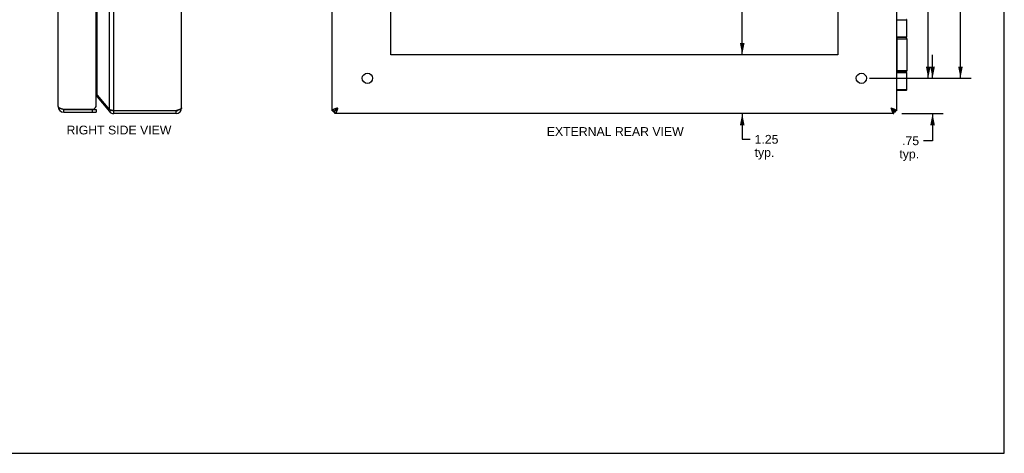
# Model space of a CAD drawing. Header units: inches. Extents: x 0 to 42.3, y 0 to 27.4.
# Tile 10 of 13: x 21.4 to 42.3, y 0 to 9.2. Entities that reach past the tile are written whole.
import ezdxf

# ---------------------------------------------------------------- set-up
doc = ezdxf.new("R2010")
doc.units = ezdxf.units.IN
doc.header["$LTSCALE"] = 2.325389
doc.header["$MEASUREMENT"] = 0
doc.layers.get('0').update_dxf_attribs({"linetype": 'CONTINUOUS'})
doc.layers.add('02___PRT_ALL_AXES', color=7, linetype='CONTINUOUS')
doc.layers.add('DIMENSIONS', color=7, linetype='CONTINUOUS')
doc.styles.get("Standard").update_dxf_attribs({"font": 'arial.ttf'})
doc.dimstyles.new('DIMSTYLE_1', dxfattribs={"dimtxt": 0.186528, "dimasz": 0.248705, "dimexe": 0.09, "dimexo": 0.07, "dimgap": 0.0375, "dimtad": 0, "dimtih": 1, "dimtoh": 1, "dimzin": 4, "dimdsep": 46, "dimtxsty": 'Standard', "dimblk": '_FILLED', "dimblk1": '_FILLED', "dimblk2": '_FILLED', "dimcen": 0.09, "dimazin": 1, "dimtfac": 1, "dimtofl": 0, "dimtmove": 0, "dimatfit": 3, "dimldrblk": '_FILLED', "dimfxl": 0, "dimtolj": 1, "dimtzin": 4, "dimarcsym": 0})

# ---------------------------------------------------------------- blocks, each defined once
blk = doc.blocks.new('_FILLED')
at = {"color": 0, "linetype": 'ByBlock'}
blk.add_solid([(0, 0), (-1, 0.2), (-1, -0.2)], dxfattribs=at)
blk = doc.blocks.new('*D3')
at = {"layer": 'DIMENSIONS', "color": 2, "linetype": 'Continuous'}
for p, q in [((39.415, 19.46), (41.572, 19.46)), ((41.348, 19.46), (41.348, 14.024)), ((41.348, 7.96), (41.348, 13.651)), ((39.524, 7.96), (41.572, 7.96))]:
    blk.add_line(p, q, dxfattribs=at)
at = {"layer": 'DIMENSIONS', "color": 2, "linetype": 'Continuous', "xscale": 0.2487046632, "yscale": 0.2487046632, "zscale": 0.2487046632}
for p, rotation in [((41.348, 19.46), 90), ((41.348, 7.96), 270)]:
    blk.add_blockref('_FILLED', p, dxfattribs=dict(at, rotation=rotation))
at = {"layer": 'DIMENSIONS', "color": 2, "linetype": 'Continuous', "insert": (41.348, 13.931), "char_height": 0.1865, "width": 0.65181, "attachment_point": 2, "line_spacing_factor": 0.9}
blk.add_mtext('11.50', dxfattribs=at)
blk = doc.blocks.new('*D4')
at = {"layer": 'DIMENSIONS', "color": 2, "linetype": 'Continuous'}
for p, q in [((40.755, 7.96), (40.755, 8.457)), ((39.415, 7.96), (40.979, 7.96)), ((40.105, 7.21), (40.979, 7.21)), ((40.755, 7.21), (40.755, 6.633)), ((40.755, 6.633), (40.562, 6.633))]:
    blk.add_line(p, q, dxfattribs=at)
at = {"layer": 'DIMENSIONS', "color": 2, "linetype": 'Continuous', "xscale": 0.2487046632, "yscale": 0.2487046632, "zscale": 0.2487046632}
for p, rotation in [((40.755, 7.96), 270), ((40.755, 7.21), 90)]:
    blk.add_blockref('_FILLED', p, dxfattribs=dict(at, rotation=rotation))
at = {"layer": 'DIMENSIONS', "color": 2, "linetype": 'Continuous', "insert": (40.469, 6.727), "char_height": 0.1865, "width": 0.41952, "attachment_point": 3, "line_spacing_factor": 0.9}
blk.add_mtext('.75\\Ptyp.', dxfattribs=at)
blk = doc.blocks.new('*D10')
at = {"layer": 'DIMENSIONS', "color": 2, "linetype": 'Continuous'}
for p, q in [((39.415, 13.71), (40.887, 13.71)), ((40.663, 13.71), (40.663, 11.021)), ((40.663, 7.96), (40.663, 10.648)), ((39.415, 7.96), (40.887, 7.96))]:
    blk.add_line(p, q, dxfattribs=at)
at = {"layer": 'DIMENSIONS', "color": 2, "linetype": 'Continuous', "xscale": 0.2487046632, "yscale": 0.2487046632, "zscale": 0.2487046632}
for p, rotation in [((40.663, 13.71), 90), ((40.663, 7.96), 270)]:
    blk.add_blockref('_FILLED', p, dxfattribs=dict(at, rotation=rotation))
at = {"layer": 'DIMENSIONS', "color": 2, "linetype": 'Continuous', "insert": (40.663, 10.928), "char_height": 0.1865, "width": 0.50689, "attachment_point": 2, "line_spacing_factor": 0.9}
blk.add_mtext('5.75', dxfattribs=at)
blk = doc.blocks.new('*D13')
at = {"layer": 'DIMENSIONS', "color": 2, "linetype": 'Continuous'}
for p, q in [((36.709, 18.96), (36.709, 13.896)), ((36.709, 8.46), (36.709, 12.964))]:
    blk.add_line(p, q, dxfattribs=at)
at = {"layer": 'DIMENSIONS', "color": 2, "linetype": 'Continuous', "xscale": 0.2487046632, "yscale": 0.2487046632, "zscale": 0.2487046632}
for p, rotation in [((36.709, 18.96), 90), ((36.709, 8.46), 270)]:
    blk.add_blockref('_FILLED', p, dxfattribs=dict(at, rotation=rotation))
at = {"layer": 'DIMENSIONS', "color": 2, "linetype": 'Continuous', "insert": (36.709, 13.803), "char_height": 0.1865, "width": 1.19961, "attachment_point": 2, "line_spacing_factor": 0.9}
blk.add_mtext('10.50\\PBACK\\POPENING', dxfattribs=at)
blk = doc.blocks.new('*D14')
at = {"layer": 'DIMENSIONS', "color": 2, "linetype": 'Continuous'}
for p, q in [((36.709, 8.46), (36.709, 8.957)), ((36.709, 7.21), (36.709, 6.665)), ((36.709, 6.665), (36.878, 6.665))]:
    blk.add_line(p, q, dxfattribs=at)
at = {"layer": 'DIMENSIONS', "color": 2, "linetype": 'Continuous', "xscale": 0.2487046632, "yscale": 0.2487046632, "zscale": 0.2487046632}
for p, rotation in [((36.709, 8.46), 270), ((36.709, 7.21), 90)]:
    blk.add_blockref('_FILLED', p, dxfattribs=dict(at, rotation=rotation))
at = {"layer": 'DIMENSIONS', "color": 2, "linetype": 'Continuous', "insert": (36.972, 6.758), "char_height": 0.1865, "width": 0.50689, "attachment_point": 1, "line_spacing_factor": 0.9}
blk.add_mtext('1.25\\Ptyp.', dxfattribs=at)

msp = doc.modelspace()

# ---------------------------------------------------------------- linework, layer by layer
at = {"color": 7, "linetype": 'Continuous'}
for p, q in [((42.2798, 0), (42.2798, 27.3575)), ((40.2113, 9.1969), (39.991, 9.1969)), ((40.2113, 8.8349), (39.991, 8.8349)), ((39.991, 8.8299), (40.1813, 8.8299)), ((39.991, 8.7999), (40.2113, 8.7999)), ((39.996, 8.1199), (39.996, 8.7999)), ((39.9964, 8.7999), (39.9964, 8.1199)), ((40.0074, 8.8299), (40.0069, 8.8299)), ((40.2113, 8.1199), (39.991, 8.1199)), ((40.1813, 8.0899), (39.991, 8.0899)), ((39.991, 8.0849), (40.2113, 8.0849)), ((40.0074, 8.0899), (40.0069, 8.0899)), ((22.9942, 7.5661), (23.0132, 7.5821)), ((39.991, 7.7229), (40.2113, 7.7229)), ((39.991, 7.7099), (40.1983, 7.7099)), ((28.111, 7.3299), (28.0724, 7.2913)), ((39.9095, 7.2913), (39.871, 7.3299)), ((22.2875, 7.2999), (22.9775, 7.2999)), ((22.2875, 7.2399), (22.2875, 7.2999)), ((22.8875, 7.2999), (22.8875, 7.2399)), ((22.9775, 7.2999), (22.9775, 7.2399)), ((23.2571, 7.2528), (23.292, 7.2821)), ((23.349, 7.2099), (23.349, 7.2699)), ((24.6731, 7.2099), (24.6731, 7.2699)), ((27.991, 7.2699), (28.051, 7.2699)), ((28.0215, 7.2699), (28.0215, 7.2399)), ((28.051, 7.2099), (28.051, 7.2699)), ((28.0724, 7.2913), (28.0724, 7.3032)), ((28.0843, 7.2913), (28.0724, 7.2913)), ((39.9095, 7.2913), (39.8976, 7.2913)), ((39.9095, 7.3032), (39.9095, 7.2913)), ((39.991, 7.2699), (39.931, 7.2699)), ((39.931, 7.2099), (39.931, 7.2699)), ((39.9615, 7.2699), (39.9615, 7.2399)), ((0, 0), (42.2798, 0))]:
    msp.add_line(p, q, dxfattribs=at)
at = {"color": 3, "linetype": 'Continuous'}
for p, q in [((23.2571, 7.2913), (23.2571, 20.1285)), ((23.349, 7.2699), (23.349, 20.1499)), ((27.991, 7.2699), (27.991, 20.1499)), ((39.991, 20.1499), (39.991, 7.2699)), ((22.1675, 7.3599), (22.1675, 20.0599)), ((22.9775, 7.3899), (22.9775, 20.0299)), ((24.7931, 7.3299), (24.7931, 20.0899)), ((22.9942, 7.6047), (22.9942, 19.8151)), ((22.9942, 7.6047), (23.2571, 7.2913)), ((22.9942, 7.5661), (23.2571, 7.2528)), ((22.2719, 7.3049), (22.9171, 7.3049)), ((22.2875, 7.2399), (22.9775, 7.2399)), ((24.6731, 7.2699), (23.349, 7.2699)), ((24.6731, 7.2099), (23.349, 7.2099)), ((28.051, 7.2399), (28.0215, 7.2399)), ((39.931, 7.2099), (28.051, 7.2099)), ((39.9615, 7.2399), (39.931, 7.2399))]:
    msp.add_line(p, q, dxfattribs=at)
at = {"color": 7, "linetype": 'Continuous'}
for points in [[(40.007, 8.8299), (40.0066, 8.8299), (40.0061, 8.8298), (40.0057, 8.8297), (40.0053, 8.8296), (40.0049, 8.8294), (40.0045, 8.8291), (40.0041, 8.8289), (40.0037, 8.8286), (40.0033, 8.8282), (40.003, 8.8278), (40.0026, 8.8274), (40.0022, 8.8269), (40.0019, 8.8264), (40.0015, 8.8259), (40.0011, 8.8253), (40.0008, 8.8247), (40.0005, 8.824), (40.0001, 8.8233), (39.9998, 8.8226), (39.9995, 8.8219), (39.9992, 8.8211), (39.9989, 8.8203), (39.9987, 8.8195), (39.9984, 8.8186), (39.9982, 8.8177), (39.9979, 8.8168), (39.9977, 8.8159), (39.9975, 8.8149), (39.9973, 8.8139), (39.9971, 8.8129), (39.9969, 8.8119), (39.9968, 8.8109), (39.9966, 8.8098), (39.9965, 8.8087), (39.9964, 8.8077), (39.9963, 8.8066), (39.9962, 8.8055), (39.9961, 8.8044), (39.9961, 8.8032), (39.9961, 8.8021), (39.996, 8.801), (39.996, 8.7999)], [(40.0069, 8.8299), (40.0065, 8.8298), (40.0061, 8.8297), (40.0057, 8.8296), (40.0053, 8.8294), (40.0049, 8.8291), (40.0045, 8.8289), (40.0041, 8.8286), (40.0037, 8.8282), (40.0034, 8.8278), (40.003, 8.8274), (40.0026, 8.8269), (40.0022, 8.8264), (40.0019, 8.8259), (40.0015, 8.8253), (40.0012, 8.8247), (40.0009, 8.824), (40.0005, 8.8233), (40.0002, 8.8226), (39.9999, 8.8219), (39.9996, 8.8211), (39.9993, 8.8203), (39.9991, 8.8195), (39.9988, 8.8186), (39.9986, 8.8177), (39.9983, 8.8168), (39.9981, 8.8159), (39.9979, 8.8149), (39.9977, 8.8139), (39.9975, 8.8129), (39.9973, 8.8119), (39.9972, 8.8109), (39.997, 8.8098), (39.9969, 8.8087), (39.9968, 8.8077), (39.9967, 8.8066), (39.9966, 8.8055), (39.9965, 8.8044), (39.9965, 8.8032), (39.9964, 8.8021), (39.9964, 8.801), (39.9964, 8.7999)], [(40.1415, 8.8349), (40.1409, 8.8349), (40.1403, 8.8349), (40.1397, 8.8348), (40.1391, 8.8348), (40.1386, 8.8348), (40.1381, 8.8347), (40.1376, 8.8347), (40.1371, 8.8346), (40.1366, 8.8346), (40.1362, 8.8345), (40.1358, 8.8345), (40.1354, 8.8344), (40.135, 8.8343), (40.1346, 8.8342), (40.1343, 8.8342), (40.1339, 8.8341), (40.1336, 8.834), (40.1333, 8.8339), (40.133, 8.8338), (40.1327, 8.8337), (40.1324, 8.8336), (40.1322, 8.8335), (40.1319, 8.8334), (40.1318, 8.8334)], [(40.007, 8.0899), (40.0066, 8.0899), (40.0061, 8.09), (40.0057, 8.0901), (40.0053, 8.0902), (40.0049, 8.0904), (40.0045, 8.0906), (40.0041, 8.0909), (40.0037, 8.0912), (40.0033, 8.0916), (40.003, 8.092), (40.0026, 8.0924), (40.0022, 8.0929), (40.0019, 8.0934), (40.0015, 8.0939), (40.0011, 8.0945), (40.0008, 8.0951), (40.0005, 8.0958), (40.0001, 8.0964), (39.9998, 8.0972), (39.9995, 8.0979), (39.9992, 8.0987), (39.9989, 8.0995), (39.9987, 8.1003), (39.9984, 8.1012), (39.9982, 8.1021), (39.9979, 8.103), (39.9977, 8.1039), (39.9975, 8.1049), (39.9973, 8.1059), (39.9971, 8.1069), (39.9969, 8.1079), (39.9968, 8.1089), (39.9966, 8.11), (39.9965, 8.111), (39.9964, 8.1121), (39.9963, 8.1132), (39.9962, 8.1143), (39.9961, 8.1154), (39.9961, 8.1165), (39.9961, 8.1176), (39.996, 8.1188), (39.996, 8.1199)], [(40.0069, 8.0899), (40.0065, 8.09), (40.0061, 8.0901), (40.0057, 8.0902), (40.0053, 8.0904), (40.0049, 8.0906), (40.0045, 8.0909), (40.0041, 8.0912), (40.0037, 8.0916), (40.0034, 8.092), (40.003, 8.0924), (40.0026, 8.0929), (40.0022, 8.0934), (40.0019, 8.0939), (40.0015, 8.0945), (40.0012, 8.0951), (40.0009, 8.0958), (40.0005, 8.0964), (40.0002, 8.0972), (39.9999, 8.0979), (39.9996, 8.0987), (39.9993, 8.0995), (39.9991, 8.1003), (39.9988, 8.1012), (39.9986, 8.1021), (39.9983, 8.103), (39.9981, 8.1039), (39.9979, 8.1049), (39.9977, 8.1059), (39.9975, 8.1069), (39.9973, 8.1079), (39.9972, 8.1089), (39.997, 8.11), (39.9969, 8.111), (39.9968, 8.1121), (39.9967, 8.1132), (39.9966, 8.1143), (39.9965, 8.1154), (39.9965, 8.1165), (39.9964, 8.1176), (39.9964, 8.1188), (39.9964, 8.1199)], [(40.1318, 8.0864), (40.1319, 8.0864), (40.1322, 8.0863), (40.1324, 8.0862), (40.1327, 8.0861), (40.133, 8.086), (40.1333, 8.0859), (40.1336, 8.0858), (40.1339, 8.0857), (40.1343, 8.0856), (40.1346, 8.0855), (40.135, 8.0855), (40.1354, 8.0854), (40.1358, 8.0853), (40.1362, 8.0853), (40.1366, 8.0852), (40.1371, 8.0851), (40.1376, 8.0851), (40.1381, 8.085), (40.1386, 8.085), (40.1391, 8.085), (40.1397, 8.0849), (40.1403, 8.0849), (40.1409, 8.0849), (40.1415, 8.0849)], [(28.111, 7.3299), (28.1082, 7.3256), (28.1055, 7.3214), (28.1028, 7.3171), (28.1, 7.313), (28.0973, 7.3089), (28.0946, 7.3049), (28.0919, 7.3011), (28.0892, 7.2975), (28.0864, 7.294), (28.0837, 7.2906), (28.081, 7.2875), (28.0782, 7.2845), (28.0755, 7.2819), (28.0728, 7.2794), (28.0701, 7.2772), (28.0673, 7.2753), (28.0646, 7.2737), (28.0619, 7.2723), (28.0591, 7.2713), (28.0564, 7.2705), (28.0537, 7.27), (28.051, 7.2699)], [(28.111, 7.3299), (28.1067, 7.3272), (28.1024, 7.3245), (28.0982, 7.3217), (28.0941, 7.319), (28.09, 7.3162), (28.086, 7.3135), (28.0822, 7.3108), (28.0785, 7.3081), (28.075, 7.3054), (28.0717, 7.3026), (28.0685, 7.2999), (28.0656, 7.2972), (28.0629, 7.2944), (28.0605, 7.2917), (28.0583, 7.289), (28.0564, 7.2863), (28.0548, 7.2835), (28.0534, 7.2808), (28.0523, 7.2781), (28.0516, 7.2753), (28.0511, 7.2726), (28.051, 7.2699)], [(39.871, 7.3299), (39.8752, 7.3272), (39.8795, 7.3245), (39.8837, 7.3217), (39.8879, 7.319), (39.8919, 7.3162), (39.8959, 7.3135), (39.8997, 7.3108), (39.9034, 7.3081), (39.9069, 7.3054), (39.9102, 7.3026), (39.9134, 7.2999), (39.9163, 7.2972), (39.919, 7.2944), (39.9214, 7.2917), (39.9236, 7.289), (39.9255, 7.2863), (39.9272, 7.2835), (39.9285, 7.2808), (39.9296, 7.2781), (39.9304, 7.2753), (39.9308, 7.2726), (39.931, 7.2699)], [(39.871, 7.3299), (39.8737, 7.3256), (39.8764, 7.3214), (39.8791, 7.3171), (39.8819, 7.313), (39.8846, 7.3089), (39.8873, 7.3049), (39.8901, 7.3011), (39.8928, 7.2975), (39.8955, 7.294), (39.8982, 7.2906), (39.901, 7.2875), (39.9037, 7.2845), (39.9064, 7.2819), (39.9091, 7.2794), (39.9119, 7.2772), (39.9146, 7.2753), (39.9173, 7.2737), (39.92, 7.2723), (39.9228, 7.2713), (39.9255, 7.2705), (39.9282, 7.27), (39.931, 7.2699)], [(28.051, 7.2699), (28.0525, 7.27), (28.054, 7.2704), (28.0556, 7.2709), (28.0571, 7.2717), (28.0586, 7.2728), (28.0601, 7.274), (28.0617, 7.2755), (28.0632, 7.2772), (28.0647, 7.2791), (28.0663, 7.2812), (28.0678, 7.2834), (28.0693, 7.2859), (28.0709, 7.2885), (28.0724, 7.2913)], [(28.051, 7.2699), (28.0511, 7.2714), (28.0514, 7.273), (28.052, 7.2745), (28.0528, 7.276), (28.0538, 7.2775), (28.0551, 7.2791), (28.0566, 7.2806), (28.0583, 7.2821), (28.0602, 7.2837), (28.0622, 7.2852), (28.0645, 7.2867), (28.067, 7.2883), (28.0696, 7.2898), (28.0724, 7.2913)], [(39.931, 7.2699), (39.9294, 7.27), (39.9279, 7.2704), (39.9264, 7.2709), (39.9248, 7.2717), (39.9233, 7.2728), (39.9218, 7.274), (39.9202, 7.2755), (39.9187, 7.2772), (39.9172, 7.2791), (39.9157, 7.2812), (39.9141, 7.2834), (39.9126, 7.2859), (39.9111, 7.2885), (39.9095, 7.2913)], [(39.931, 7.2699), (39.9308, 7.2714), (39.9305, 7.273), (39.9299, 7.2745), (39.9291, 7.276), (39.9281, 7.2775), (39.9268, 7.2791), (39.9253, 7.2806), (39.9237, 7.2821), (39.9218, 7.2837), (39.9197, 7.2852), (39.9174, 7.2867), (39.9149, 7.2883), (39.9123, 7.2898), (39.9095, 7.2913)]]:
    msp.add_lwpolyline(points, dxfattribs=at)
at = {"color": 3, "linetype": 'Continuous'}
for points in [[(22.9775, 7.6224), (22.9812, 7.619), (22.9847, 7.6154), (22.9881, 7.6118), (22.9912, 7.6083), (22.9942, 7.6047)], [(22.1675, 7.3599), (22.1677, 7.3579), (22.1682, 7.356), (22.169, 7.354), (22.1701, 7.352), (22.1715, 7.3501), (22.1732, 7.3481), (22.1752, 7.3461), (22.1776, 7.3442), (22.1802, 7.3422), (22.1831, 7.3402), (22.1862, 7.3383), (22.1897, 7.3363), (22.1934, 7.3344), (22.1973, 7.3324), (22.2015, 7.3304), (22.2059, 7.3285), (22.2106, 7.3265), (22.2154, 7.3245), (22.2204, 7.3226), (22.2256, 7.3206), (22.231, 7.3186), (22.2365, 7.3167), (22.2421, 7.3147), (22.2479, 7.3127), (22.2538, 7.3108), (22.2597, 7.3088), (22.2658, 7.3069), (22.2719, 7.3049)], [(24.7931, 7.3299), (24.7929, 7.3277), (24.7923, 7.3256), (24.7914, 7.3235), (24.7901, 7.3213), (24.7884, 7.3192), (24.7863, 7.317), (24.7839, 7.3149), (24.7812, 7.3127), (24.7781, 7.3106), (24.7747, 7.3085), (24.7709, 7.3063), (24.7669, 7.3042), (24.7626, 7.302), (24.7579, 7.2999), (24.753, 7.2978), (24.7479, 7.2956), (24.7425, 7.2935), (24.7369, 7.2913), (24.7311, 7.2892), (24.7251, 7.287), (24.719, 7.2849), (24.7127, 7.2827), (24.7063, 7.2806), (24.6998, 7.2785), (24.6932, 7.2763), (24.6865, 7.2742), (24.6798, 7.272), (24.6731, 7.2699)], [(28.111, 7.3299), (28.1042, 7.3277), (28.0975, 7.3256), (28.0909, 7.3235), (28.0843, 7.3213), (28.0777, 7.3192), (28.0713, 7.317), (28.065, 7.3149), (28.0589, 7.3127), (28.0529, 7.3106), (28.0471, 7.3085), (28.0415, 7.3063), (28.0361, 7.3042), (28.031, 7.302), (28.0261, 7.2999), (28.0215, 7.2978), (28.0171, 7.2956), (28.0131, 7.2935), (28.0094, 7.2913), (28.0059, 7.2892), (28.0028, 7.287), (28.0001, 7.2849), (27.9977, 7.2827), (27.9957, 7.2806), (27.994, 7.2785), (27.9927, 7.2763), (27.9917, 7.2742), (27.9911, 7.272), (27.991, 7.2699)], [(28.111, 7.3299), (28.1088, 7.3232), (28.1067, 7.3165), (28.1045, 7.3098), (28.1024, 7.3032), (28.1002, 7.2967), (28.0981, 7.2903), (28.096, 7.284), (28.0938, 7.2778), (28.0917, 7.2718), (28.0895, 7.2661), (28.0874, 7.2605), (28.0852, 7.2551), (28.0831, 7.2499), (28.081, 7.245), (28.0788, 7.2404), (28.0767, 7.2361), (28.0745, 7.232), (28.0724, 7.2283), (28.0702, 7.2249), (28.0681, 7.2218), (28.066, 7.219), (28.0638, 7.2166), (28.0617, 7.2146), (28.0595, 7.2129), (28.0574, 7.2116), (28.0552, 7.2106), (28.0531, 7.2101), (28.051, 7.2099)], [(39.871, 7.3299), (39.8777, 7.3277), (39.8844, 7.3256), (39.8911, 7.3235), (39.8977, 7.3213), (39.9042, 7.3192), (39.9106, 7.317), (39.9169, 7.3149), (39.923, 7.3127), (39.929, 7.3106), (39.9348, 7.3085), (39.9404, 7.3063), (39.9458, 7.3042), (39.9509, 7.302), (39.9558, 7.2999), (39.9604, 7.2978), (39.9648, 7.2956), (39.9688, 7.2935), (39.9726, 7.2913), (39.976, 7.2892), (39.9791, 7.287), (39.9818, 7.2849), (39.9842, 7.2827), (39.9863, 7.2806), (39.9879, 7.2785), (39.9893, 7.2763), (39.9902, 7.2742), (39.9908, 7.272), (39.991, 7.2699)], [(39.871, 7.3299), (39.8731, 7.3232), (39.8752, 7.3165), (39.8774, 7.3098), (39.8795, 7.3032), (39.8817, 7.2967), (39.8838, 7.2903), (39.886, 7.284), (39.8881, 7.2778), (39.8902, 7.2718), (39.8924, 7.2661), (39.8945, 7.2605), (39.8967, 7.2551), (39.8988, 7.2499), (39.901, 7.245), (39.9031, 7.2404), (39.9052, 7.2361), (39.9074, 7.232), (39.9095, 7.2283), (39.9117, 7.2249), (39.9138, 7.2218), (39.916, 7.219), (39.9181, 7.2166), (39.9202, 7.2146), (39.9224, 7.2129), (39.9245, 7.2116), (39.9267, 7.2106), (39.9288, 7.2101), (39.931, 7.2099)], [(23.349, 7.2699), (23.336, 7.2726), (23.3295, 7.2739), (23.323, 7.2753), (23.3167, 7.2766), (23.3105, 7.2779), (23.3043, 7.2793), (23.2983, 7.2806), (23.2925, 7.2819), (23.2868, 7.2833), (23.2813, 7.2846), (23.276, 7.286), (23.2709, 7.2873), (23.266, 7.2886), (23.2614, 7.29), (23.2571, 7.2913)]]:
    msp.add_lwpolyline(points, dxfattribs=at)
at = {"color": 7, "linetype": 'Continuous'}
for centre, radius, start, end in [((40.1983, 9.1969), 0.013, 0, 90), ((40.1813, 8.7999), 0.03, 0, 90), ((40.1813, 8.1199), 0.03, 270, 360), ((40.1983, 7.7229), 0.013, 270, 360), ((22.2875, 7.3599), 0.06, 234.2194, 270), ((23.349, 7.3299), 0.06, 246.84795, 270), ((24.6731, 7.3299), 0.06, 270, 305.72404)]:
    msp.add_arc(centre, radius, start, end, dxfattribs=at)
at = {"color": 3, "linetype": 'Continuous'}
for centre, radius, start, end in [((22.9482, 7.5276), 0.06, 40, 60.7188), ((22.2875, 7.3599), 0.12, 180, 270), ((22.8875, 7.3899), 0.09, 289.18814, 360), ((24.6731, 7.3299), 0.12, 270, 360), ((23.349, 7.3299), 0.12, 220, 270)]:
    msp.add_arc(centre, radius, start, end, dxfattribs=at)
at = {"layer": '02___PRT_ALL_AXES', "color": 3, "linetype": 'Continuous'}
for p, q in [((29.241, 8.4599), (29.241, 18.9599)), ((38.741, 18.9599), (38.741, 8.4599)), ((38.741, 8.4599), (29.241, 8.4599))]:
    msp.add_line(p, q, dxfattribs=at)
at = {"layer": '02___PRT_ALL_AXES', "color": 7, "linetype": 'Continuous'}
for p, q in [((40.2113, 8.8349), (40.2113, 9.1969)), ((40.1318, 8.8349), (40.1318, 8.8299)), ((40.2113, 8.7999), (40.2113, 8.1199)), ((40.1318, 8.0899), (40.1318, 8.0849)), ((40.2113, 7.7229), (40.2113, 8.0849))]:
    msp.add_line(p, q, dxfattribs=at)
at = {"layer": '02___PRT_ALL_AXES', "color": 3, "linetype": 'Continuous'}
for centre in [(28.741, 7.9599), (39.241, 7.9599)]:
    msp.add_circle(centre, 0.109, dxfattribs=at)

# ---------------------------------------------------------------- texts
at = {"layer": 'DIMENSIONS', "color": 2, "linetype": 'Continuous', "char_height": 0.186528, "attachment_point": 2, "line_spacing_factor": 0.9}
for s, insert, width in [('RIGHT SIDE VIEW', (23.46, 6.9552), 2.224474), ('EXTERNAL REAR VIEW', (34.0098, 6.9236), 2.90402)]:
    msp.add_mtext(s, dxfattribs=dict(at, insert=insert, width=width))

# ---------------------------------------------------------------- dimensions: what is measured, and where the dimension line sits
at = {"layer": 'DIMENSIONS', "color": 2, "linetype": 'Continuous'}
for base, p1, p2, picture, middle in [((41.3477, 7.9599), (39.3451, 19.4599), (39.4541, 7.9599), '*D3', (41.3556, 13.8366)), ((40.6627, 7.9599), (39.3451, 13.7099), (39.3451, 7.9599), '*D10', (40.6628, 10.8325))]:
    dim = msp.add_linear_dim(base=base, p1=p1, p2=p2, angle=270, dimstyle='DIMSTYLE_1', dxfattribs=at)
    dim.commit()
    dim.dimension.update_dxf_attribs({"geometry": picture, "text_midpoint": middle, "dimtype": 160})
for base, p1, p2, angle, text, picture, middle in [((36.7088, 8.4599), (38.741, 18.9599), (38.741, 8.4599), 270, '<>\\PBACK\\POPENING', '*D13', (36.7088, 13.4301)), ((36.7088, 7.2099), (38.741, 8.4599), (39.931, 7.2099), 270, '<>\\Ptyp.', '*D14', (37.2251, 6.5247)), ((40.755, 7.9599), (40.0351, 7.2099), (39.3451, 7.9599), 90, '<>\\Ptyp.', '*D4', (40.2593, 6.4934))]:
    dim = msp.add_linear_dim(base=base, p1=p1, p2=p2, angle=angle, text=text, dimstyle='DIMSTYLE_1', dxfattribs=at)
    dim.commit()
    dim.dimension.update_dxf_attribs({"geometry": picture, "text_midpoint": middle, "dimtype": 160})

doc.saveas('drawing.dxf')
